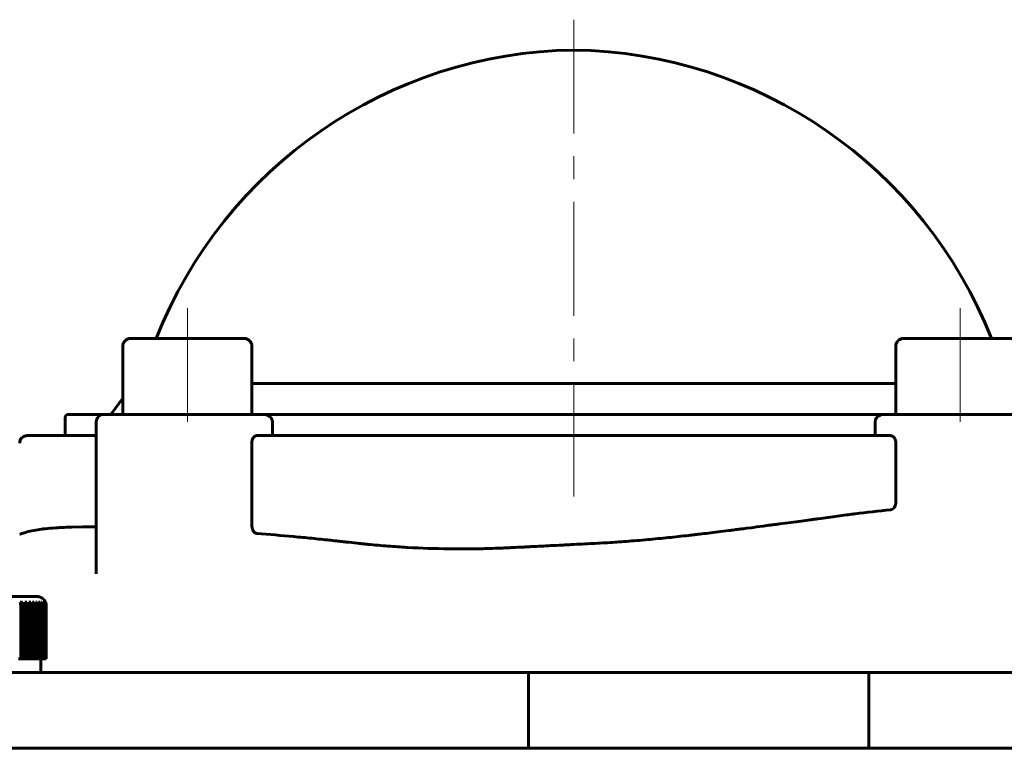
# Model space of a CAD drawing. Header units: millimetres. Extents: x 0 to 841, y 0 to 594.
# Tile 10 of 17: x 282 to 347, y 306 to 354. Entities that reach past the tile are written whole.
import ezdxf

# ---------------------------------------------------------------- set-up
doc = ezdxf.new("R2010")
doc.units = ezdxf.units.MM
doc.linetypes.add('K5LT_AXLED', pattern=[12, 7.5, -1.5, 1.5, -1.5])
doc.linetypes.add('K5LT_BASIC', pattern=[0])
doc.layers.add('Системный слой (1)', color=251, linetype='Continuous', true_color=0x6c6c6c)

# ---------------------------------------------------------------- blocks, each defined once
blk = doc.blocks.new('U17')
at = {"layer": 'Системный слой (1)', "color": 143, "linetype": 'K5LT_BASIC', "lineweight": 60, "true_color": 0x33acca}
for p, q in [((282.88, 320.478), (283.754, 320.644)), ((283.754, 320.644), (283.77, 320.646)), ((283.77, 320.646), (283.804, 320.65)), ((283.804, 320.65), (283.872, 320.658)), ((283.872, 320.658), (284.015, 320.673)), ((284.015, 320.673), (284.321, 320.701)), ((284.321, 320.701), (284.359, 320.704)), ((284.359, 320.704), (284.369, 320.705)), ((284.369, 320.705), (284.39, 320.707)), ((284.39, 320.707), (284.432, 320.71)), ((284.432, 320.71), (284.518, 320.716)), ((284.518, 320.716), (284.696, 320.728)), ((284.696, 320.728), (284.709, 320.729)), ((284.709, 320.729), (284.716, 320.73)), ((284.716, 320.73), (284.731, 320.731)), ((284.731, 320.731), (284.762, 320.732)), ((284.762, 320.732), (284.823, 320.736)), ((284.823, 320.736), (284.948, 320.743)), ((284.948, 320.743), (285.063, 320.749)), ((285.063, 320.749), (285.067, 320.749)), ((285.067, 320.749), (285.069, 320.749)), ((285.069, 320.749), (285.07, 320.749)), ((285.07, 320.749), (285.071, 320.749)), ((285.071, 320.749), (285.072, 320.749)), ((285.072, 320.749), (285.073, 320.75)), ((285.072, 320.749), (285.072, 320.749)), ((285.073, 320.75), (285.075, 320.75)), ((285.075, 320.75), (285.077, 320.75)), ((285.077, 320.75), (285.08, 320.75)), ((285.08, 320.75), (285.085, 320.75)), ((285.085, 320.75), (285.092, 320.75)), ((285.092, 320.75), (285.097, 320.751)), ((285.097, 320.751), (285.106, 320.751)), ((285.106, 320.751), (285.126, 320.752)), ((285.126, 320.752), (285.166, 320.754)), ((285.166, 320.754), (285.246, 320.758)), ((285.246, 320.758), (285.409, 320.764)), ((285.409, 320.764), (285.749, 320.776)), ((285.749, 320.776), (286.484, 320.792)), ((286.484, 320.792), (287.363, 320.799))]:
    blk.add_line(p, q, dxfattribs=at)
blk = doc.blocks.new('U25')
at = {"layer": 'Системный слой (1)', "color": 143, "linetype": 'K5LT_BASIC', "lineweight": 60, "true_color": 0x33acca}
for p, q in [((349.775, 328.206), (339.287, 328.206)), ((349.774, 328.206), (349.775, 328.206))]:
    blk.add_line(p, q, dxfattribs=at)
blk = doc.blocks.new('U26')
at = {"layer": 'Системный слой (1)', "color": 143, "linetype": 'K5LT_BASIC', "lineweight": 60, "true_color": 0x33acca}
for p, q in [((285.519, 328.206), (287.863, 328.206)), ((298.352, 328.206), (339.287, 328.206)), ((349.775, 328.206), (352.119, 328.206))]:
    blk.add_line(p, q, dxfattribs=at)
blk = doc.blocks.new('U27')
at = {"layer": 'Системный слой (1)', "color": 143, "linetype": 'K5LT_BASIC', "lineweight": 60, "true_color": 0x33acca}
for p, q in [((338.257, 306.206), (361.664, 306.206)), ((366.774, 306.206), (377.254, 306.206))]:
    blk.add_line(p, q, dxfattribs=at)
blk = doc.blocks.new('U28')
at = {"layer": 'Системный слой (1)', "color": 143, "linetype": 'K5LT_BASIC', "lineweight": 60, "true_color": 0x33acca}
for p, q in [((339.318, 330.244), (297.613, 330.244)), ((340.025, 330.244), (339.318, 330.244))]:
    blk.add_line(p, q, dxfattribs=at)
blk = doc.blocks.new('U29')
at = {"layer": 'Системный слой (1)', "color": 143, "linetype": 'K5LT_BASIC', "lineweight": 60, "true_color": 0x33acca}
for p, q in [((287.863, 328.206), (285.519, 328.206)), ((339.287, 328.206), (298.352, 328.206)), ((352.119, 328.206), (349.775, 328.206)), ((352.119, 328.206), (352.119, 328.206))]:
    blk.add_line(p, q, dxfattribs=at)

msp = doc.modelspace()

# ---------------------------------------------------------------- linework, layer by layer
at = {"layer": 'Системный слой (1)', "color": 30, "linetype": 'K5LT_AXLED', "lineweight": 18, "true_color": 0xff8000}
for p, q in [((318.819, 354.206), (318.819, 328.174)), ((293.363, 335.206), (293.363, 326.206)), ((344.275, 335.206), (344.275, 326.206)), ((318.819, 330.286), (318.819, 322.206))]:
    msp.add_line(p, q, dxfattribs=at)
at = {"layer": 'Системный слой (1)', "color": 143, "linetype": 'K5LT_BASIC', "lineweight": 60, "true_color": 0x33acca}
for p, q in [((297.113, 333.206), (289.613, 333.206)), ((291.312, 333.206), (289.613, 333.206)), ((348.025, 333.206), (340.525, 333.206)), ((289.113, 332.706), (289.113, 328.206)), ((297.613, 332.706), (297.613, 328.206)), ((340.025, 332.706), (340.025, 328.206)), ((289.113, 329.265), (288.379, 328.286)), ((287.863, 328.206), (285.519, 328.206)), ((298.352, 328.206), (287.863, 328.206)), ((287.863, 328.206), (289.113, 328.206)), ((298.352, 328.206), (287.864, 328.206)), ((339.287, 328.206), (349.775, 328.206)), ((285.319, 328.006), (285.319, 326.806)), ((287.363, 317.703), (287.363, 327.706)), ((298.967, 326.806), (298.967, 327.706)), ((338.672, 327.706), (338.672, 326.806)), ((282.819, 326.806), (287.363, 326.806)), ((297.604, 320.956), (297.604, 326.306)), ((297.945, 326.806), (339.694, 326.806)), ((340.035, 322.449), (340.035, 326.306)), ((287.363, 317.703), (287.363, 317.703)), ((287.363, 317.703), (287.363, 317.703)), ((287.363, 317.703), (287.363, 317.703)), ((283.444, 316.206), (279.819, 316.206)), ((282.39, 312.106), (282.39, 315.581)), ((282.515, 312.106), (282.515, 315.826)), ((282.547, 315.581), (282.547, 312.106)), ((282.683, 312.106), (282.683, 315.581)), ((282.793, 312.106), (282.793, 315.826)), ((282.828, 315.581), (282.828, 312.106)), ((282.953, 312.106), (282.953, 315.581)), ((283.047, 312.106), (283.047, 315.826)), ((283.085, 315.581), (283.085, 312.106)), ((283.198, 312.106), (283.198, 315.581)), ((283.275, 312.106), (283.275, 315.826)), ((283.315, 315.581), (283.315, 312.106)), ((283.415, 312.106), (283.415, 315.581)), ((283.475, 312.106), (283.475, 315.826)), ((283.518, 315.581), (283.518, 312.106)), ((283.604, 312.106), (283.604, 315.581)), ((283.646, 312.106), (283.646, 315.826)), ((283.691, 315.581), (283.691, 312.106)), ((283.762, 312.106), (283.762, 315.581)), ((283.786, 312.106), (283.786, 315.826)), ((283.832, 315.581), (283.832, 312.106)), ((283.888, 312.106), (283.888, 315.581)), ((283.893, 312.106), (283.893, 315.826)), ((283.942, 315.581), (283.942, 312.106)), ((283.969, 315.711), (283.969, 315.826)), ((283.982, 312.106), (283.982, 315.581)), ((284.01, 315.778), (284.01, 315.826)), ((284.018, 315.826), (284.018, 315.829)), ((284.018, 315.581), (284.018, 312.106)), ((284.042, 312.106), (284.042, 315.581)), ((284.06, 315.581), (284.06, 312.106)), ((284.068, 312.106), (284.068, 315.581)), ((282.243, 312.106), (282.39, 312.106)), ((282.515, 312.106), (282.39, 312.106)), ((282.547, 312.106), (282.515, 312.106)), ((282.547, 312.106), (282.683, 312.106)), ((282.793, 312.106), (282.683, 312.106)), ((282.828, 312.106), (282.793, 312.106)), ((282.828, 312.106), (282.953, 312.106)), ((283.047, 312.106), (282.953, 312.106)), ((283.085, 312.106), (283.047, 312.106)), ((283.085, 312.106), (283.198, 312.106)), ((283.275, 312.106), (283.198, 312.106)), ((283.315, 312.106), (283.275, 312.106)), ((283.315, 312.106), (283.415, 312.106)), ((283.475, 312.106), (283.415, 312.106)), ((283.518, 312.106), (283.475, 312.106)), ((283.518, 312.106), (283.604, 312.106)), ((283.646, 312.106), (283.604, 312.106)), ((283.691, 312.106), (283.646, 312.106)), ((283.691, 312.106), (283.762, 312.106)), ((283.719, 311.206), (283.719, 312.106)), ((283.786, 312.106), (283.762, 312.106)), ((283.832, 312.106), (283.786, 312.106)), ((283.832, 312.106), (283.888, 312.106)), ((283.893, 312.106), (283.888, 312.106)), ((283.942, 312.106), (283.893, 312.106)), ((283.942, 312.106), (283.982, 312.106)), ((284.018, 312.106), (283.982, 312.106)), ((284.018, 312.106), (284.042, 312.106)), ((284.06, 312.106), (284.042, 312.106)), ((284.06, 312.106), (284.068, 312.106)), ((295.616, 311.206), (281.821, 311.206)), ((315.84, 311.206), (295.616, 311.206)), ((315.84, 311.206), (317.254, 311.206)), ((315.84, 306.206), (315.84, 311.206)), ((317.254, 311.206), (324.475, 311.206)), ((324.475, 311.206), (338.257, 311.206)), ((338.257, 306.206), (338.257, 311.206)), ((377.254, 311.206), (338.257, 311.206)), ((295.616, 306.206), (281.821, 306.206)), ((315.84, 306.206), (295.616, 306.206)), ((317.254, 306.206), (315.84, 306.206)), ((317.254, 306.206), (315.84, 306.206)), ((324.475, 306.206), (317.254, 306.206)), ((317.254, 306.206), (324.475, 306.206)), ((338.257, 306.206), (324.475, 306.206)), ((324.475, 306.206), (338.257, 306.206))]:
    msp.add_line(p, q, dxfattribs=at)
for centre, radius, start, end in [((319.223, 322.209), 30, 90.77131, 158.49539), ((318.415, 322.209), 30, 21.50461, 89.22869), ((289.613, 332.706), 0.5, 90, 180), ((289.613, 332.706), 0.5, 90, 180), ((297.113, 332.706), 0.5, 0, 90), ((340.525, 332.706), 0.5, 90, 180), ((285.519, 328.006), 0.2, 89.96313, 180), ((287.863, 327.706), 0.5, 89.9786, 180), ((288.219, 328.406), 0.2, 269.99724, 323.15022), ((282.819, 326.306), 0.5, 89.99993, 180)]:
    msp.add_arc(centre, radius, start, end, dxfattribs=at)
for points, knots in [([(298.352, 328.206), (298.377, 328.206), (298.428, 328.203), (298.482, 328.195), (298.53, 328.185), (298.565, 328.176), (298.598, 328.165), (298.629, 328.153), (298.659, 328.14), (298.689, 328.125), (298.716, 328.11), (298.738, 328.097), (298.757, 328.084), (298.776, 328.07), (298.797, 328.053), (298.825, 328.028), (298.847, 328.005), (298.877, 327.969), (298.907, 327.926), (298.93, 327.878), (298.946, 327.838), (298.961, 327.783), (298.967, 327.737), (298.967, 327.706)], [0, 0, 0, 0, 1.696788, 3.66992, 4.451822, 5.825318, 6.963471, 7.473267, 8.711491, 9.649103, 10.214056, 11.290233, 11.967535, 12.246851, 13.181102, 13.929021, 14.939917, 15.624119, 17.573781, 19.074322, 19.993322, 21.17596, 24, 24, 24, 24]), ([(338.672, 327.706), (338.672, 327.773), (338.689, 327.841), (338.74, 327.939), (338.762, 327.97), (338.801, 328.014), (338.822, 328.036), (338.849, 328.059), (338.861, 328.069), (338.87, 328.075), (338.875, 328.079), (338.904, 328.1), (338.933, 328.118), (338.982, 328.142), (338.999, 328.149), (339.026, 328.16), (339.04, 328.165), (339.054, 328.169), (339.063, 328.173), (339.07, 328.175), (339.124, 328.191), (339.195, 328.206), (339.287, 328.206)], [0, 0, 0, 0, 0.25, 0.25, 0.375, 0.375, 0.4375, 0.46875, 0.484375, 0.484375, 0.5, 0.5, 0.625, 0.625, 0.6875, 0.6875, 0.71875, 0.734375, 0.734375, 0.75, 0.75, 1, 1, 1, 1]), ([(297.945, 326.806), (297.928, 326.806), (297.909, 326.804), (297.877, 326.795), (297.866, 326.792), (297.848, 326.784), (297.839, 326.78), (297.829, 326.774), (297.824, 326.771), (297.821, 326.77), (297.82, 326.769), (297.782, 326.745), (297.756, 326.719), (297.729, 326.689), (297.723, 326.68), (297.715, 326.67), (297.713, 326.668), (297.71, 326.664), (297.709, 326.662), (297.708, 326.661), (297.708, 326.66), (297.709, 326.661), (297.67, 326.607), (297.644, 326.546), (297.611, 326.423), (297.604, 326.362), (297.604, 326.306)], [0, 0, 0, 0, 0.125, 0.125, 0.1875, 0.1875, 0.21875, 0.234375, 0.242187, 0.242187, 0.25, 0.25, 0.375, 0.375, 0.4375, 0.4375, 0.46875, 0.46875, 0.484375, 0.492187, 0.492187, 0.5, 0.5, 0.75, 0.75, 1, 1, 1, 1]), ([(340.035, 326.306), (340.035, 326.362), (340.028, 326.423), (340.003, 326.515), (339.992, 326.546), (339.972, 326.59), (339.965, 326.605), (339.953, 326.626), (339.947, 326.636), (339.939, 326.648), (339.936, 326.653), (339.933, 326.657), (339.931, 326.66), (339.928, 326.665), (339.918, 326.679), (339.891, 326.709), (339.88, 326.721), (339.861, 326.739), (339.854, 326.745), (339.842, 326.753), (339.836, 326.758), (339.829, 326.762), (339.825, 326.765), (339.822, 326.767), (339.771, 326.798), (339.727, 326.806), (339.694, 326.806)], [0, 0, 0, 0, 0.25, 0.25, 0.375, 0.375, 0.4375, 0.4375, 0.46875, 0.484375, 0.492187, 0.492187, 0.5, 0.5, 0.625, 0.625, 0.6875, 0.6875, 0.71875, 0.71875, 0.734375, 0.742187, 0.742187, 0.75, 0.75, 1, 1, 1, 1]), ([(339.688, 321.924), (339.739, 321.929), (339.788, 321.949), (339.877, 322.011), (339.916, 322.053), (340.005, 322.198), (340.035, 322.314), (340.035, 322.449)], [0, 0, 0, 0, 0.25, 0.25, 0.5, 0.5, 1, 1, 1, 1]), ([(297.946, 320.355), (298.752, 320.294), (299.559, 320.227), (300.761, 320.117), (301.161, 320.079), (301.757, 320.02), (302.15, 319.98), (302.541, 319.938), (302.737, 319.917), (302.742, 319.917), (302.836, 319.906), (302.986, 319.89), (303.298, 319.854), (303.417, 319.841), (303.617, 319.818), (303.754, 319.803), (303.904, 319.786), (303.986, 319.776), (303.992, 319.776), (304.256, 319.746), (304.493, 319.72), (304.812, 319.686), (304.912, 319.676), (305.052, 319.661), (305.137, 319.653), (305.217, 319.645), (305.258, 319.641), (305.261, 319.641), (305.707, 319.598), (306.144, 319.56), (306.796, 319.51), (307.203, 319.481), (307.607, 319.456), (307.822, 319.444), (307.847, 319.443), (308.777, 319.391), (309.684, 319.359), (311.047, 319.342), (311.502, 319.341), (312.184, 319.347), (312.624, 319.353), (313.065, 319.364), (313.292, 319.37), (313.308, 319.371), (313.519, 319.377), (313.733, 319.385), (314.077, 319.398), (314.313, 319.408), (314.564, 319.419), (314.695, 319.426), (314.699, 319.426), (314.756, 319.428), (314.899, 319.435), (315.244, 319.453), (315.381, 319.459), (315.618, 319.471), (315.785, 319.48), (315.972, 319.489), (316.073, 319.494), (316.078, 319.494), (316.442, 319.512), (316.854, 319.533), (317.546, 319.569), (317.789, 319.581), (318.172, 319.601), (318.425, 319.614), (318.689, 319.627), (318.829, 319.635), (318.839, 319.635), (319.309, 319.659), (319.771, 319.683), (320.667, 319.729), (321.101, 319.755), (321.564, 319.785), (321.595, 319.788), (322.059, 319.819), (322.509, 319.853), (323.203, 319.911), (323.658, 319.951), (324.124, 319.995), (324.368, 320.019), (324.385, 320.02), (324.816, 320.062), (325.253, 320.107), (325.934, 320.181), (326.281, 320.22), (326.75, 320.273), (326.985, 320.301), (327.107, 320.315), (327.116, 320.316), (327.482, 320.359), (327.884, 320.408), (328.55, 320.491), (328.782, 320.52), (329.145, 320.566), (329.391, 320.597), (329.646, 320.63), (329.777, 320.647), (329.781, 320.647), (329.818, 320.652), (330.057, 320.683), (330.71, 320.769), (330.978, 320.804), (331.45, 320.866), (331.62, 320.889), (331.892, 320.925), (332.076, 320.949), (332.272, 320.975), (332.374, 320.989), (332.378, 320.989), (332.896, 321.059), (333.364, 321.121), (333.998, 321.206), (334.198, 321.233), (334.48, 321.271), (334.658, 321.295), (334.824, 321.317), (334.908, 321.328), (334.911, 321.329), (335.353, 321.388), (335.774, 321.444), (336.385, 321.525), (336.735, 321.572), (337.075, 321.617), (337.267, 321.642), (337.316, 321.648), (338.106, 321.752), (338.885, 321.842), (339.688, 321.924)], [0, 0, 0, 0, 0.0625, 0.0625, 0.09375, 0.09375, 0.109375, 0.124756, 0.124756, 0.125, 0.125, 0.140625, 0.140625, 0.148438, 0.148438, 0.152344, 0.156006, 0.156006, 0.15625, 0.15625, 0.171875, 0.171875, 0.179688, 0.179688, 0.183594, 0.187012, 0.187012, 0.1875, 0.1875, 0.21875, 0.21875, 0.234375, 0.248047, 0.248047, 0.25, 0.25, 0.3125, 0.3125, 0.34375, 0.34375, 0.359375, 0.374023, 0.374023, 0.375, 0.375, 0.390625, 0.390625, 0.398438, 0.406128, 0.406128, 0.40625, 0.40625, 0.421875, 0.421875, 0.429688, 0.429688, 0.433594, 0.437378, 0.437378, 0.4375, 0.4375, 0.46875, 0.46875, 0.484375, 0.484375, 0.492188, 0.499512, 0.499512, 0.5, 0.5, 0.53125, 0.53125, 0.560547, 0.560547, 0.5625, 0.5625, 0.59375, 0.59375, 0.609375, 0.624023, 0.624023, 0.625, 0.625, 0.65625, 0.65625, 0.671875, 0.679688, 0.687012, 0.687012, 0.6875, 0.6875, 0.71875, 0.71875, 0.734375, 0.734375, 0.742188, 0.749878, 0.749878, 0.75, 0.75, 0.78125, 0.78125, 0.796875, 0.796875, 0.804688, 0.804688, 0.808594, 0.812378, 0.812378, 0.8125, 0.8125, 0.84375, 0.84375, 0.859375, 0.859375, 0.867188, 0.874512, 0.874512, 0.875, 0.875, 0.90625, 0.90625, 0.921875, 0.933594, 0.933594, 0.9375, 0.9375, 1, 1, 1, 1]), ([(297.604, 320.956), (297.604, 320.881), (297.61, 320.812), (297.63, 320.715), (297.644, 320.661), (297.663, 320.611), (297.676, 320.583), (297.678, 320.577), (297.697, 320.538), (297.722, 320.497), (297.751, 320.462), (297.77, 320.44), (297.78, 320.431), (297.839, 320.381), (297.89, 320.359), (297.946, 320.355)], [0, 0, 0, 0, 0.25, 0.25, 0.375, 0.46875, 0.46875, 0.5, 0.5, 0.625, 0.6875, 0.6875, 0.75, 0.75, 1, 1, 1, 1])]:
    msp.add_open_spline(points, degree=3, knots=knots, dxfattribs=at)
for points in [[(282.319, 320.304), (282.32, 320.305), (282.494, 320.363), (282.88, 320.478)], [(282.359, 315.826), (282.411, 315.83), (282.463, 315.83), (282.515, 315.826)], [(282.39, 315.581), (282.39, 315.659), (282.38, 315.744), (282.359, 315.826)], [(282.515, 315.826), (282.537, 315.744), (282.547, 315.659), (282.547, 315.581)], [(282.649, 315.826), (282.697, 315.83), (282.745, 315.83), (282.793, 315.826)], [(282.683, 315.581), (282.683, 315.659), (282.672, 315.744), (282.649, 315.826)], [(282.793, 315.826), (282.818, 315.744), (282.828, 315.659), (282.828, 315.581)], [(282.916, 315.826), (282.959, 315.83), (283.003, 315.83), (283.047, 315.826)], [(282.953, 315.581), (282.953, 315.659), (282.941, 315.744), (282.916, 315.826)], [(283.047, 315.826), (283.074, 315.744), (283.085, 315.659), (283.085, 315.581)], [(283.157, 315.826), (283.197, 315.83), (283.236, 315.83), (283.275, 315.826)], [(283.198, 315.581), (283.198, 315.659), (283.185, 315.744), (283.157, 315.826)], [(283.275, 315.826), (283.303, 315.744), (283.316, 315.659), (283.315, 315.581)], [(283.372, 315.826), (283.407, 315.83), (283.441, 315.83), (283.475, 315.826)], [(283.415, 315.581), (283.415, 315.659), (283.402, 315.744), (283.372, 315.826)], [(283.475, 315.826), (283.505, 315.744), (283.518, 315.659), (283.518, 315.581)], [(283.559, 315.826), (283.588, 315.83), (283.617, 315.83), (283.646, 315.826)], [(283.604, 315.581), (283.604, 315.659), (283.59, 315.744), (283.559, 315.826)], [(283.646, 315.826), (283.677, 315.744), (283.691, 315.659), (283.691, 315.581)], [(283.715, 315.826), (283.739, 315.83), (283.762, 315.83), (283.786, 315.826)], [(283.762, 315.581), (283.762, 315.659), (283.748, 315.744), (283.715, 315.826)], [(283.786, 315.826), (283.818, 315.744), (283.832, 315.659), (283.832, 315.581)], [(283.84, 315.826), (283.858, 315.83), (283.876, 315.83), (283.893, 315.826)], [(283.888, 315.581), (283.888, 315.659), (283.874, 315.744), (283.84, 315.826)], [(283.893, 315.826), (283.927, 315.744), (283.942, 315.659), (283.942, 315.581)], [(283.933, 315.826), (283.945, 315.83), (283.957, 315.83), (283.969, 315.826)], [(283.982, 315.581), (283.982, 315.659), (283.967, 315.744), (283.933, 315.826)], [(283.969, 315.826), (284.003, 315.744), (284.018, 315.659), (284.018, 315.581)], [(283.992, 315.826), (283.998, 315.83), (284.004, 315.83), (284.01, 315.826)], [(284.042, 315.581), (284.042, 315.659), (284.027, 315.744), (283.992, 315.826)], [(284.01, 315.826), (284.045, 315.744), (284.06, 315.659), (284.06, 315.581)], [(284.068, 315.581), (284.068, 315.659), (284.053, 315.744), (284.018, 315.826)], [(284.018, 315.826), (284.053, 315.744), (284.068, 315.659), (284.068, 315.581)]]:
    msp.add_open_spline(points, degree=3, dxfattribs=at)
msp.add_rational_spline([(284.018, 315.829), (283.914, 316.07), (283.696, 316.206), (283.444, 316.206)], [0.883830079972, 0.817280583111, 0.854705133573, 0.996103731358], degree=3, dxfattribs=at)

# ---------------------------------------------------------------- block references
at = {"layer": 'Системный слой (1)'}
for name in ['U28', 'U26', 'U29', 'U25', 'U17', 'U27']:
    msp.add_blockref(name, (0, 0), dxfattribs=at)

doc.saveas('drawing.dxf')
